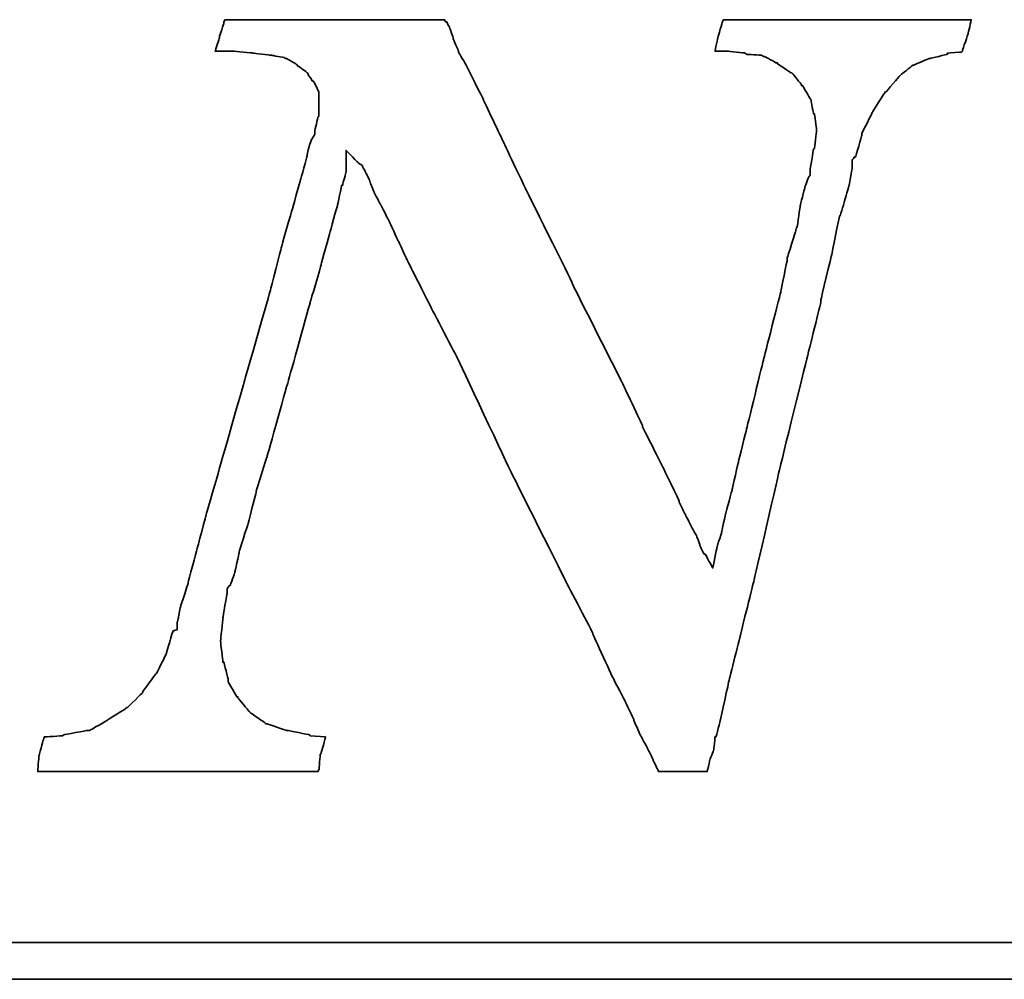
# Model space of a CAD drawing. Header units: millimetres. Extents: x 340 to 654, y 334 to 449.
# Tile 41 of 44: x 588.73 to 592.94, y 370.12 to 374.22. Entities that reach past the tile are written whole.
import ezdxf

# ---------------------------------------------------------------- set-up
doc = ezdxf.new("R2010")
doc.units = ezdxf.units.MM
doc.layers.add('DIM', color=4, linetype='Continuous')
doc.layers.add('layer 1', color=7, linetype='Continuous')

# ---------------------------------------------------------------- blocks, each defined once
blk = doc.blocks.new('TBI MOTION logo(完整正式版)')
at = {"layer": 'layer 1', "color": 22, "lineweight": 35}
for points, knots in [([(58.92625, -7.91875), (58.92625, -7.91875), (58.58625, -7.89375), (58.58625, -7.89375), (58.58625, -7.89375), (58.58625, -7.89375), (58.56625, -7.87125), (58.56625, -7.87125), (58.56625, -7.87125), (58.56625, -7.87125), (58.08375, -7.77375), (58.08375, -7.77375), (58.08375, -7.77375), (58.08375, -7.77375), (58.06125, -7.77375), (58.06125, -7.77375), (58.06125, -7.77375), (58.06125, -7.77375), (57.62625, -7.63125), (57.62625, -7.63125), (57.62625, -7.63125), (57.62625, -7.63125), (57.60625, -7.63125), (57.60625, -7.63125), (57.60625, -7.63125), (57.60625, -7.63125), (57.58125, -7.60625), (57.58125, -7.60625), (57.58125, -7.60625), (57.58125, -7.60625), (57.26625, -7.38875), (57.26625, -7.38875), (57.26625, -7.38875), (57.26625, -7.38875), (57.24625, -7.36875), (57.24625, -7.36875), (57.24625, -7.36875), (57.24625, -7.36875), (57.22125, -7.34375), (57.22125, -7.34375), (57.22125, -7.34375), (57.22125, -7.34375), (56.98125, -7.05375), (56.98125, -7.05375), (56.98125, -7.05375), (56.98125, -7.05375), (56.98125, -7.02875), (56.98125, -7.02875), (56.98125, -7.02875), (56.98125, -7.02875), (56.95625, -7.02875), (56.95625, -7.02875), (56.95625, -7.02875), (56.95625, -7.02875), (56.76625, -6.69625), (56.76625, -6.69625), (56.76625, -6.69625), (56.76625, -6.69625), (56.76625, -6.67125), (56.76625, -6.67125), (56.76625, -6.67125), (56.76625, -6.67125), (56.76625, -6.64875), (56.76625, -6.64875), (56.76625, -6.64875), (56.76625, -6.64875), (56.67125, -6.26375), (56.67125, -6.26375), (56.67125, -6.26375), (56.67125, -6.26375), (56.64625, -6.26375), (56.64625, -6.26375), (56.64625, -6.26375), (56.64625, -6.26375), (56.64625, -6.23875), (56.64625, -6.23875), (56.64625, -6.23875), (56.64625, -6.23875), (56.59625, -5.80875), (56.59625, -5.80875), (56.59625, -5.80875), (56.59625, -5.80875), (56.59625, -5.78375), (56.59625, -5.78375), (56.59625, -5.78375), (56.59625, -5.78375), (56.64625, -5.30375), (56.64625, -5.30375), (56.64625, -5.30375), (56.64625, -5.30375), (56.64625, -5.27875), (56.64625, -5.27875), (56.64625, -5.27875), (56.64625, -5.27875), (56.74125, -4.72875), (56.74125, -4.72875), (56.74125, -4.72875), (56.74125, -4.72875), (56.74125, -4.67875), (56.74125, -4.67875), (56.74125, -4.67875), (56.74125, -4.67875), (56.74125, -4.63375), (56.74125, -4.63375), (56.74125, -4.63375), (56.74125, -4.63375), (56.79125, -4.55875), (56.79125, -4.55875), (56.79125, -4.55875), (56.79125, -4.55875), (56.81125, -4.55875), (56.81125, -4.55875), (56.81125, -4.55875), (56.81125, -4.55875), (56.91125, -4.27375), (56.91125, -4.27375), (56.91125, -4.27375), (56.91125, -4.27375), (57.00625, -3.83874), (57.00625, -3.83874), (57.00625, -3.83874), (57.00625, -3.83874), (57.00625, -3.81374), (57.00625, -3.81374), (57.00625, -3.81374), (57.00625, -3.81374), (57.19875, -3.21374), (57.19875, -3.21374), (57.19875, -3.21374), (57.19875, -3.21374), (57.38625, -2.49625), (57.38625, -2.49625), (57.38625, -2.49625), (57.38625, -2.49625), (57.38625, -2.47374), (57.38625, -2.47374), (57.38625, -2.47374), (57.38625, -2.47374), (57.62625, -1.70375), (57.62625, -1.70375), (57.62625, -1.70375), (57.62625, -1.70375), (58.10625, 0.00125), (58.10625, 0.00125), (58.10625, 0.00125), (58.10625, 0.00125), (58.58625, 1.72625), (58.58625, 1.72625), (58.58625, 1.72625), (58.58625, 1.72625), (58.82625, 2.54125), (58.82625, 2.54125), (58.82625, 2.54125), (58.82625, 2.54125), (58.82625, 2.56374), (58.82625, 2.56374), (58.82625, 2.56374), (58.82625, 2.56374), (59.02125, 3.26125), (59.02125, 3.26125), (59.02125, 3.26125), (59.02125, 3.26125), (59.18625, 3.86125), (59.18625, 3.86125), (59.18625, 3.86125), (59.18625, 3.86125), (59.28625, 4.31875), (59.28625, 4.31875), (59.28625, 4.31875), (59.28625, 4.31875), (59.30625, 4.31875), (59.30625, 4.31875), (59.30625, 4.31875), (59.30625, 4.31875), (59.30625, 4.34125), (59.30625, 4.34125), (59.30625, 4.34125), (59.30625, 4.34125), (59.38125, 4.60625), (59.38125, 4.60625), (59.38125, 4.60625), (59.38125, 4.60625), (59.38125, 4.65125), (59.38125, 4.65125), (59.38125, 4.65125), (59.38125, 4.65125), (59.38125, 5.08625), (59.38125, 5.08625), (59.38125, 5.08625), (59.38125, 5.08625), (59.66625, 4.79624), (59.66625, 4.79624), (59.66625, 4.79624), (59.66625, 4.79624), (59.74125, 4.75124), (59.74125, 4.75124), (59.74125, 4.75124), (59.74125, 4.75124), (59.74125, 4.72624), (59.74125, 4.72624), (59.74125, 4.72624), (59.74125, 4.72624), (59.76125, 4.70124), (59.76125, 4.70124), (59.76125, 4.70124), (59.76125, 4.70124), (59.81125, 4.60625), (59.81125, 4.60625), (59.81125, 4.60625), (59.81125, 4.60625), (59.90625, 4.41125), (59.90625, 4.41125), (59.90625, 4.41125), (59.90625, 4.41125), (59.90625, 4.39125), (59.90625, 4.39125), (59.90625, 4.39125), (59.90625, 4.39125), (60.00375, 4.15124), (60.00375, 4.15124), (60.00375, 4.15124), (60.00375, 4.15124), (60.14625, 3.88374), (60.14625, 3.88374), (60.14625, 3.88374), (60.14625, 3.88374), (60.34125, 3.50124), (60.34125, 3.50124), (60.34125, 3.50124), (60.34125, 3.50124), (60.53125, 3.09125), (60.53125, 3.09125), (60.53125, 3.09125), (60.53125, 3.09125), (60.74625, 2.63625), (60.74625, 2.63625), (60.74625, 2.63625), (60.74625, 2.63625), (61.25125, 1.63124), (61.25125, 1.63124), (61.25125, 1.63124), (61.25125, 1.63124), (61.85125, 0.47625), (61.85125, 0.47625), (61.85125, 0.47625), (61.85125, 0.47625), (63.02625, -2.01874), (63.02625, -2.01874), (63.02625, -2.01874), (63.02625, -2.01874), (64.27625, -4.51374), (64.27625, -4.51374), (64.27625, -4.51374), (64.27625, -4.51374), (64.85125, -5.61375), (64.85125, -5.61375), (64.85125, -5.61375), (64.85125, -5.61375), (64.85125, -5.64125), (64.85125, -5.64125), (64.85125, -5.64125), (64.85125, -5.64125), (65.32875, -6.67125), (65.32875, -6.67125), (65.32875, -6.67125), (65.32875, -6.67125), (65.57125, -7.12875), (65.57125, -7.12875), (65.57125, -7.12875), (65.57125, -7.12875), (65.76125, -7.53625), (65.76125, -7.53625), (65.76125, -7.53625), (65.76125, -7.53625), (65.76125, -7.55625), (65.76125, -7.55625), (65.76125, -7.55625), (65.76125, -7.55625), (65.90375, -7.87125), (65.90375, -7.87125), (65.90375, -7.87125), (65.90375, -7.87125), (66.07125, -8.18125), (66.07125, -8.18125), (66.07125, -8.18125), (66.07125, -8.18125), (66.19125, -8.42375), (66.19125, -8.42375), (66.19125, -8.42375), (66.19125, -8.42375), (66.19125, -8.44375), (66.19125, -8.44375), (66.19125, -8.44375), (66.19125, -8.44375), (66.29125, -8.63875), (66.29125, -8.63875), (66.29125, -8.63875), (66.29125, -8.63875), (66.31125, -8.68625), (66.31125, -8.68625), (66.31125, -8.68625), (66.31125, -8.68625), (66.38375, -8.68625), (66.38375, -8.68625), (66.38375, -8.68625), (66.38375, -8.68625), (66.84125, -8.68625), (66.84125, -8.68625), (66.84125, -8.68625), (66.84125, -8.68625), (67.29625, -8.68625), (67.29625, -8.68625), (67.29625, -8.68625), (67.29625, -8.68625), (67.36625, -8.68625), (67.36625, -8.68625), (67.36625, -8.68625), (67.36625, -8.68625), (67.39125, -8.68625), (67.39125, -8.68625), (67.39125, -8.68625), (67.39125, -8.68625), (67.44125, -8.46875), (67.44125, -8.46875), (67.44125, -8.46875), (67.44125, -8.46875), (67.44125, -8.44375), (67.44125, -8.44375), (67.44125, -8.44375), (67.44125, -8.44375), (67.53625, -8.20375), (67.53625, -8.20375), (67.53625, -8.20375), (67.53625, -8.20375), (67.56125, -7.94375), (67.56125, -7.94375), (67.56125, -7.94375), (67.56125, -7.94375), (67.56125, -7.91875), (67.56125, -7.91875), (67.56125, -7.91875), (67.56125, -7.91875), (67.58625, -7.91875), (67.58625, -7.91875), (67.58625, -7.91875), (67.58625, -7.91875), (67.68125, -7.53625), (67.68125, -7.53625), (67.68125, -7.53625), (67.68125, -7.53625), (67.87375, -6.67125), (67.87375, -6.67125), (67.87375, -6.67125), (67.87375, -6.67125), (68.13625, -5.61375), (68.13625, -5.61375), (68.13625, -5.61375), (68.13625, -5.61375), (68.42375, -4.46374), (68.42375, -4.46374), (68.42375, -4.46374), (68.42375, -4.46374), (68.99875, -1.96874), (68.99875, -1.96874), (68.99875, -1.96874), (68.99875, -1.96874), (69.62625, 0.57625), (69.62625, 0.57625), (69.62625, 0.57625), (69.62625, 0.57625), (69.91125, 1.72625), (69.91125, 1.72625), (69.91125, 1.72625), (69.91125, 1.72625), (69.91125, 1.77625), (69.91125, 1.77625), (69.91125, 1.77625), (69.91125, 1.77625), (70.15125, 2.78124), (70.15125, 2.78124), (70.15125, 2.78124), (70.15125, 2.78124), (70.32125, 3.62125), (70.32125, 3.62125), (70.32125, 3.62125), (70.32125, 3.62125), (70.34125, 3.64625), (70.34125, 3.64625), (70.34125, 3.64625), (70.34125, 3.64625), (70.44125, 3.98125), (70.44125, 3.98125), (70.44125, 3.98125), (70.44125, 3.98125), (70.53625, 4.31875), (70.53625, 4.31875), (70.53625, 4.31875), (70.53625, 4.31875), (70.58125, 4.55875), (70.58125, 4.55875), (70.58125, 4.55875), (70.58125, 4.55875), (70.60625, 4.72624), (70.60625, 4.72624), (70.60625, 4.72624), (70.60625, 4.72624), (70.60625, 4.79624), (70.60625, 4.79624), (70.60625, 4.79624), (70.60625, 4.79624), (70.60625, 4.87125), (70.60625, 4.87125), (70.60625, 4.87125), (70.60625, 4.87125), (70.65625, 4.94125), (70.65625, 4.94125), (70.65625, 4.94125), (70.65625, 4.94125), (70.68125, 4.94125), (70.68125, 4.94125), (70.68125, 4.94125), (70.68125, 4.94125), (70.82125, 5.42125), (70.82125, 5.42125), (70.82125, 5.42125), (70.82125, 5.42125), (70.82125, 5.44625), (70.82125, 5.44625), (70.82125, 5.44625), (70.82125, 5.44625), (70.82125, 5.47125), (70.82125, 5.47125), (70.82125, 5.47125), (70.82125, 5.47125), (71.06125, 5.94625), (71.06125, 5.94625), (71.06125, 5.94625), (71.06125, 5.94625), (71.30125, 6.33124), (71.30125, 6.33124), (71.30125, 6.33124), (71.30125, 6.33124), (71.32625, 6.35625), (71.32625, 6.35625), (71.32625, 6.35625), (71.32625, 6.35625), (71.32625, 6.38124), (71.32625, 6.38124), (71.32625, 6.38124), (71.32625, 6.38124), (71.35125, 6.38124), (71.35125, 6.38124), (71.35125, 6.38124), (71.35125, 6.38124), (71.66125, 6.74125), (71.66125, 6.74125), (71.66125, 6.74125), (71.66125, 6.74125), (71.68625, 6.76625), (71.68625, 6.76625), (71.68625, 6.76625), (71.68625, 6.76625), (71.92625, 6.95624), (71.92625, 6.95624), (71.92625, 6.95624), (71.92625, 6.95624), (71.95125, 6.98125), (71.95125, 6.98125), (71.95125, 6.98125), (71.95125, 6.98125), (71.97625, 6.98125), (71.97625, 6.98125), (71.97625, 6.98125), (71.97625, 6.98125), (72.31125, 7.12624), (72.31125, 7.12624), (72.31125, 7.12624), (72.31125, 7.12624), (72.33375, 7.12624), (72.33375, 7.12624), (72.33375, 7.12624), (72.33375, 7.12624), (72.71625, 7.21875), (72.71625, 7.21875), (72.71625, 7.21875), (72.71625, 7.21875), (72.71625, 7.24624), (72.71625, 7.24624), (72.71625, 7.24624), (72.71625, 7.24624), (72.74125, 7.24624), (72.74125, 7.24624), (72.74125, 7.24624), (72.74125, 7.24624), (73.03124, 7.26624), (73.03124, 7.26624), (73.03124, 7.26624), (73.03124, 7.26624), (73.05375, 7.29125), (73.05375, 7.29125), (73.05375, 7.29125), (73.05375, 7.29125), (73.05375, 7.31625), (73.05375, 7.31625), (73.05375, 7.31625), (73.05375, 7.31625), (73.17625, 7.67625), (73.17625, 7.67625), (73.17625, 7.67625), (73.17625, 7.67625), (73.24625, 7.98625), (73.24625, 7.98625), (73.24625, 7.98625), (73.24625, 7.98625), (73.19625, 7.98625), (73.19625, 7.98625), (73.19625, 7.98625), (73.19625, 7.98625), (72.93625, 7.98625), (72.93625, 7.98625), (72.93625, 7.98625), (72.93625, 7.98625), (72.55125, 7.98625), (72.55125, 7.98625), (72.55125, 7.98625), (72.55125, 7.98625), (72.09625, 7.98625), (72.09625, 7.98625), (72.09625, 7.98625), (72.09625, 7.98625), (71.64125, 7.98625), (71.64125, 7.98625), (71.64125, 7.98625), (71.64125, 7.98625), (70.53625, 7.98625), (70.53625, 7.98625), (70.53625, 7.98625), (70.53625, 7.98625), (69.47875, 7.98625), (69.47875, 7.98625), (69.47875, 7.98625), (69.47875, 7.98625), (68.95125, 7.98625), (68.95125, 7.98625), (68.95125, 7.98625), (68.95125, 7.98625), (68.52125, 7.98625), (68.52125, 7.98625), (68.52125, 7.98625), (68.52125, 7.98625), (68.13625, 7.98625), (68.13625, 7.98625), (68.13625, 7.98625), (68.13625, 7.98625), (67.87375, 7.98625), (67.87375, 7.98625), (67.87375, 7.98625), (67.87375, 7.98625), (67.75125, 7.98625), (67.75125, 7.98625), (67.75125, 7.98625), (67.75125, 7.98625), (67.72625, 7.94125), (67.72625, 7.94125), (67.72625, 7.94125), (67.72625, 7.94125), (67.63125, 7.60625), (67.63125, 7.60625), (67.63125, 7.60625), (67.63125, 7.60625), (67.56125, 7.29125), (67.56125, 7.29125), (67.56125, 7.29125), (67.56125, 7.29125), (67.72625, 7.29125), (67.72625, 7.29125), (67.72625, 7.29125), (67.72625, 7.29125), (67.82625, 7.29125), (67.82625, 7.29125), (67.82625, 7.29125), (67.82625, 7.29125), (67.84625, 7.29125), (67.84625, 7.29125), (67.84625, 7.29125), (67.84625, 7.29125), (68.23125, 7.24624), (68.23125, 7.24624), (68.23125, 7.24624), (68.23125, 7.24624), (68.25875, 7.21875), (68.25875, 7.21875), (68.25875, 7.21875), (68.25875, 7.21875), (68.59125, 7.19624), (68.59125, 7.19624), (68.59125, 7.19624), (68.59125, 7.19624), (68.64125, 7.17125), (68.64125, 7.17125), (68.64125, 7.17125), (68.64125, 7.17125), (68.66625, 7.17125), (68.66625, 7.17125), (68.66625, 7.17125), (68.66625, 7.17125), (68.92625, 7.02624), (68.92625, 7.02624), (68.92625, 7.02624), (68.92625, 7.02624), (68.95125, 7.02624), (68.95125, 7.02624), (68.95125, 7.02624), (68.95125, 7.02624), (68.95125, 7.00624), (68.95125, 7.00624), (68.95125, 7.00624), (68.95125, 7.00624), (69.23875, 6.81125), (69.23875, 6.81125), (69.23875, 6.81125), (69.23875, 6.81125), (69.26625, 6.81125), (69.26625, 6.81125), (69.26625, 6.81125), (69.26625, 6.81125), (69.28625, 6.78625), (69.28625, 6.78625), (69.28625, 6.78625), (69.28625, 6.78625), (69.47875, 6.54875), (69.47875, 6.54875), (69.47875, 6.54875), (69.47875, 6.54875), (69.47875, 6.52375), (69.47875, 6.52375), (69.47875, 6.52375), (69.47875, 6.52375), (69.50625, 6.52375), (69.50625, 6.52375), (69.50625, 6.52375), (69.50625, 6.52375), (69.67125, 6.23625), (69.67125, 6.23625), (69.67125, 6.23625), (69.67125, 6.23625), (69.69375, 6.21125), (69.69375, 6.21125), (69.69375, 6.21125), (69.69375, 6.21125), (69.69375, 6.18625), (69.69375, 6.18625), (69.69375, 6.18625), (69.69375, 6.18625), (69.74625, 5.89875), (69.74625, 5.89875), (69.74625, 5.89875), (69.74625, 5.89875), (69.76625, 5.89875), (69.76625, 5.89875), (69.76625, 5.89875), (69.76625, 5.89875), (69.81375, 5.56625), (69.81375, 5.56625), (69.81375, 5.56625), (69.81375, 5.56625), (69.81375, 5.54125), (69.81375, 5.54125), (69.81375, 5.54125), (69.81375, 5.54125), (69.81375, 5.51625), (69.81375, 5.51625), (69.81375, 5.51625), (69.81375, 5.51625), (69.76625, 5.13125), (69.76625, 5.13125), (69.76625, 5.13125), (69.76625, 5.13125), (69.74625, 5.10874), (69.74625, 5.10874), (69.74625, 5.10874), (69.74625, 5.10874), (69.67125, 4.65125), (69.67125, 4.65125), (69.67125, 4.65125), (69.67125, 4.65125), (69.67125, 4.55875), (69.67125, 4.55875), (69.67125, 4.55875), (69.67125, 4.55875), (69.67125, 4.53125), (69.67125, 4.53125), (69.67125, 4.53125), (69.67125, 4.53125), (69.64625, 4.50874), (69.64625, 4.50874), (69.64625, 4.50874), (69.64625, 4.50874), (69.55125, 4.27125), (69.55125, 4.27125), (69.55125, 4.27125), (69.55125, 4.27125), (69.55125, 4.24625), (69.55125, 4.24625), (69.55125, 4.24625), (69.55125, 4.24625), (69.45375, 3.86125), (69.45375, 3.86125), (69.45375, 3.86125), (69.45375, 3.86125), (69.38625, 3.40624), (69.38625, 3.40624), (69.38625, 3.40624), (69.38625, 3.40624), (69.35875, 3.33125), (69.35875, 3.33125), (69.35875, 3.33125), (69.35875, 3.33125), (69.35875, 3.30875), (69.35875, 3.30875), (69.35875, 3.30875), (69.35875, 3.30875), (69.16625, 2.71125), (69.16625, 2.71125), (69.16625, 2.71125), (69.16625, 2.71125), (69.16625, 2.66375), (69.16625, 2.66375), (69.16625, 2.66375), (69.16625, 2.66375), (69.02625, 1.96374), (69.02625, 1.96374), (69.02625, 1.96374), (69.02625, 1.96374), (68.64125, 0.45624), (68.64125, 0.45624), (68.64125, 0.45624), (68.64125, 0.45624), (68.25875, -1.10625), (68.25875, -1.10625), (68.25875, -1.10625), (68.25875, -1.10625), (68.08625, -1.80125), (68.08625, -1.80125), (68.08625, -1.80125), (68.08625, -1.80125), (67.94625, -2.42625), (67.94625, -2.42625), (67.94625, -2.42625), (67.94625, -2.42625), (67.80125, -2.95375), (67.80125, -2.95375), (67.80125, -2.95375), (67.80125, -2.95375), (67.70625, -3.38375), (67.70625, -3.38375), (67.70625, -3.38375), (67.70625, -3.38375), (67.70625, -3.40875), (67.70625, -3.40875), (67.70625, -3.40875), (67.70625, -3.40875), (67.63125, -3.62375), (67.63125, -3.62375), (67.63125, -3.62375), (67.63125, -3.62375), (67.60625, -3.72125), (67.60625, -3.72125), (67.60625, -3.72125), (67.60625, -3.72125), (67.51125, -4.17375), (67.51125, -4.17375), (67.51125, -4.17375), (67.51125, -4.17375), (67.34625, -3.86374), (67.34625, -3.86374), (67.34625, -3.86374), (67.34625, -3.86374), (67.32125, -3.86374), (67.32125, -3.86374), (67.32125, -3.86374), (67.32125, -3.86374), (67.27125, -3.76874), (67.27125, -3.76874), (67.27125, -3.76874), (67.27125, -3.76874), (67.22625, -3.67374), (67.22625, -3.67374), (67.22625, -3.67374), (67.22625, -3.67374), (67.22625, -3.64875), (67.22625, -3.64875), (67.22625, -3.64875), (67.22625, -3.64875), (67.15125, -3.45375), (67.15125, -3.45375), (67.15125, -3.45375), (67.15125, -3.45375), (67.05625, -3.28875), (67.05625, -3.28875), (67.05625, -3.28875), (67.05625, -3.28875), (66.91125, -3.00125), (66.91125, -3.00125), (66.91125, -3.00125), (66.91125, -3.00125), (66.77125, -2.71375), (66.77125, -2.71375), (66.77125, -2.71375), (66.77125, -2.71375), (66.77125, -2.68875), (66.77125, -2.68875), (66.77125, -2.68875), (66.77125, -2.68875), (66.41125, -1.94374), (66.41125, -1.94374), (66.41125, -1.94374), (66.41125, -1.94374), (65.95125, -1.03375), (65.95125, -1.03375), (65.95125, -1.03375), (65.95125, -1.03375), (65.95125, -1.00875), (65.95125, -1.00875), (65.95125, -1.00875), (65.95125, -1.00875), (65.49625, -0.04874), (65.49625, -0.04874), (65.49625, -0.04874), (65.49625, -0.04874), (64.39375, 2.13624), (64.39375, 2.13624), (64.39375, 2.13624), (64.39375, 2.13624), (64.39375, 2.15624), (64.39375, 2.15624), (64.39375, 2.15624), (64.39375, 2.15624), (63.33625, 4.29125), (63.33625, 4.29125), (63.33625, 4.29125), (63.33625, 4.29125), (62.85625, 5.30125), (62.85625, 5.30125), (62.85625, 5.30125), (62.85625, 5.30125), (62.42625, 6.21125), (62.42625, 6.21125), (62.42625, 6.21125), (62.42625, 6.21125), (62.04125, 6.98125), (62.04125, 6.98125), (62.04125, 6.98125), (62.04125, 6.98125), (61.87375, 7.26624), (61.87375, 7.26624), (61.87375, 7.26624), (61.87375, 7.26624), (61.87375, 7.29125), (61.87375, 7.29125), (61.87375, 7.29125), (61.87375, 7.29125), (61.75625, 7.55625), (61.75625, 7.55625), (61.75625, 7.55625), (61.75625, 7.55625), (61.75625, 7.58124), (61.75625, 7.58124), (61.75625, 7.58124), (61.75625, 7.58124), (61.68375, 7.79375), (61.68375, 7.79375), (61.68375, 7.79375), (61.68375, 7.79375), (61.61125, 7.94125), (61.61125, 7.94125), (61.61125, 7.94125), (61.61125, 7.94125), (61.58625, 7.94125), (61.58625, 7.94125), (61.58625, 7.94125), (61.58625, 7.94125), (61.56375, 7.98625), (61.56375, 7.98625), (61.56375, 7.98625), (61.56375, 7.98625), (61.41875, 7.98625), (61.41875, 7.98625), (61.41875, 7.98625), (61.41875, 7.98625), (61.18125, 7.98625), (61.18125, 7.98625), (61.18125, 7.98625), (61.18125, 7.98625), (60.84125, 7.98625), (60.84125, 7.98625), (60.84125, 7.98625), (60.84125, 7.98625), (60.02625, 7.98625), (60.02625, 7.98625), (60.02625, 7.98625), (60.02625, 7.98625), (59.11625, 7.98625), (59.11625, 7.98625), (59.11625, 7.98625), (59.11625, 7.98625), (58.15625, 7.98625), (58.15625, 7.98625), (58.15625, 7.98625), (58.15625, 7.98625), (57.34125, 7.98625), (57.34125, 7.98625), (57.34125, 7.98625), (57.34125, 7.98625), (57.00625, 7.98625), (57.00625, 7.98625), (57.00625, 7.98625), (57.00625, 7.98625), (56.76625, 7.98625), (56.76625, 7.98625), (56.76625, 7.98625), (56.76625, 7.98625), (56.69125, 7.98625), (56.69125, 7.98625), (56.69125, 7.98625), (56.69125, 7.98625), (56.67125, 7.94125), (56.67125, 7.94125), (56.67125, 7.94125), (56.67125, 7.94125), (56.67125, 7.91625), (56.67125, 7.91625), (56.67125, 7.91625), (56.67125, 7.91625), (56.57125, 7.60625), (56.57125, 7.60625), (56.57125, 7.60625), (56.57125, 7.60625), (56.57125, 7.58124), (56.57125, 7.58124), (56.57125, 7.58124), (56.57125, 7.58124), (56.47625, 7.29125), (56.47625, 7.29125), (56.47625, 7.29125), (56.47625, 7.29125), (56.57125, 7.29125), (56.57125, 7.29125), (56.57125, 7.29125), (56.57125, 7.29125), (56.76625, 7.29125), (56.76625, 7.29125), (56.76625, 7.29125), (56.76625, 7.29125), (56.86125, 7.29125), (56.86125, 7.29125), (56.86125, 7.29125), (56.86125, 7.29125), (56.88625, 7.29125), (56.88625, 7.29125), (56.88625, 7.29125), (56.88625, 7.29125), (57.31625, 7.24624), (57.31625, 7.24624), (57.31625, 7.24624), (57.31625, 7.24624), (57.70125, 7.19624), (57.70125, 7.19624), (57.70125, 7.19624), (57.70125, 7.19624), (57.72625, 7.19624), (57.72625, 7.19624), (57.72625, 7.19624), (57.72625, 7.19624), (58.01125, 7.14624), (58.01125, 7.14624), (58.01125, 7.14624), (58.01125, 7.14624), (58.03625, 7.12624), (58.03625, 7.12624), (58.03625, 7.12624), (58.03625, 7.12624), (58.06125, 7.12624), (58.06125, 7.12624), (58.06125, 7.12624), (58.06125, 7.12624), (58.30125, 6.98125), (58.30125, 6.98125), (58.30125, 6.98125), (58.30125, 6.98125), (58.30125, 6.95624), (58.30125, 6.95624), (58.30125, 6.95624), (58.30125, 6.95624), (58.32375, 6.95624), (58.32375, 6.95624), (58.32375, 6.95624), (58.32375, 6.95624), (58.51625, 6.81125), (58.51625, 6.81125), (58.51625, 6.81125), (58.51625, 6.81125), (58.54125, 6.78625), (58.54125, 6.78625), (58.54125, 6.78625), (58.54125, 6.78625), (58.54125, 6.76625), (58.54125, 6.76625), (58.54125, 6.76625), (58.54125, 6.76625), (58.63625, 6.62124), (58.63625, 6.62124), (58.63625, 6.62124), (58.63625, 6.62124), (58.65875, 6.62124), (58.65875, 6.62124), (58.65875, 6.62124), (58.65875, 6.62124), (58.75625, 6.42625), (58.75625, 6.42625), (58.75625, 6.42625), (58.75625, 6.42625), (58.77875, 6.38124), (58.77875, 6.38124), (58.77875, 6.38124), (58.77875, 6.38124), (58.77875, 6.33124), (58.77875, 6.33124), (58.77875, 6.33124), (58.77875, 6.33124), (58.77875, 6.09125), (58.77875, 6.09125), (58.77875, 6.09125), (58.77875, 6.09125), (58.77875, 5.85125), (58.77875, 5.85125), (58.77875, 5.85125), (58.77875, 5.85125), (58.75625, 5.82625), (58.75625, 5.82625), (58.75625, 5.82625), (58.75625, 5.82625), (58.68625, 5.51625), (58.68625, 5.51625), (58.68625, 5.51625), (58.68625, 5.51625), (58.68625, 5.47125), (58.68625, 5.47125), (58.68625, 5.47125), (58.68625, 5.47125), (58.68625, 5.44625), (58.68625, 5.44625), (58.68625, 5.44625), (58.68625, 5.44625), (58.65875, 5.39625), (58.65875, 5.39625), (58.65875, 5.39625), (58.65875, 5.39625), (58.61125, 5.32624), (58.61125, 5.32624), (58.61125, 5.32624), (58.61125, 5.32624), (58.56625, 5.20375), (58.56625, 5.20375), (58.56625, 5.20375), (58.56625, 5.20375), (58.51625, 4.99125), (58.51625, 4.99125), (58.51625, 4.99125), (58.51625, 4.99125), (58.51625, 4.96625), (58.51625, 4.96625), (58.51625, 4.96625), (58.51625, 4.96625), (58.37125, 4.43625), (58.37125, 4.43625), (58.37125, 4.43625), (58.37125, 4.43625), (58.18125, 3.76625), (58.18125, 3.76625), (58.18125, 3.76625), (58.18125, 3.76625), (57.94125, 2.92624), (57.94125, 2.92624), (57.94125, 2.92624), (57.94125, 2.92624), (57.70125, 1.98874), (57.70125, 1.98874), (57.70125, 1.98874), (57.70125, 1.98874), (57.12625, -0.02374), (57.12625, -0.02374), (57.12625, -0.02374), (57.12625, -0.02374), (56.55125, -2.03875), (56.55125, -2.03875), (56.55125, -2.03875), (56.55125, -2.03875), (56.28625, -2.95375), (56.28625, -2.95375), (56.28625, -2.95375), (56.28625, -2.95375), (56.07125, -3.76874), (56.07125, -3.76874), (56.07125, -3.76874), (56.07125, -3.76874), (55.87625, -4.48874), (55.87625, -4.48874), (55.87625, -4.48874), (55.87625, -4.48874), (55.87625, -4.51374), (55.87625, -4.51374), (55.87625, -4.51374), (55.87625, -4.51374), (55.71125, -5.01625), (55.71125, -5.01625), (55.71125, -5.01625), (55.71125, -5.01625), (55.66125, -5.25375), (55.66125, -5.25375), (55.66125, -5.25375), (55.66125, -5.25375), (55.66125, -5.27875), (55.66125, -5.27875), (55.66125, -5.27875), (55.66125, -5.27875), (55.63625, -5.37375), (55.63625, -5.37375), (55.63625, -5.37375), (55.63625, -5.37375), (55.63625, -5.42375), (55.63625, -5.42375), (55.63625, -5.42375), (55.63625, -5.42375), (55.63625, -5.54125), (55.63625, -5.54125), (55.63625, -5.54125), (55.63625, -5.54125), (55.54125, -5.56875), (55.54125, -5.56875), (55.54125, -5.56875), (55.54125, -5.56875), (55.39625, -6.04875), (55.39625, -6.04875), (55.39625, -6.04875), (55.39625, -6.04875), (55.39625, -6.06875), (55.39625, -6.06875), (55.39625, -6.06875), (55.39625, -6.06875), (55.18125, -6.50375), (55.18125, -6.50375), (55.18125, -6.50375), (55.18125, -6.50375), (55.15625, -6.52875), (55.15625, -6.52875), (55.15625, -6.52875), (55.15625, -6.52875), (54.86875, -6.91125), (54.86875, -6.91125), (54.86875, -6.91125), (54.86875, -6.91125), (54.86875, -6.93375), (54.86875, -6.93375), (54.86875, -6.93375), (54.86875, -6.93375), (54.53125, -7.26875), (54.53125, -7.26875), (54.53125, -7.26875), (54.53125, -7.26875), (54.51125, -7.26875), (54.51125, -7.26875), (54.51125, -7.26875), (54.51125, -7.26875), (54.48625, -7.29625), (54.48625, -7.29625), (54.48625, -7.29625), (54.48625, -7.29625), (54.10375, -7.53625), (54.10375, -7.53625), (54.10375, -7.53625), (54.10375, -7.53625), (53.69625, -7.77375), (53.69625, -7.77375), (53.69625, -7.77375), (53.69625, -7.77375), (53.67125, -7.77375), (53.67125, -7.77375), (53.67125, -7.77375), (53.67125, -7.77375), (53.64625, -7.77375), (53.64625, -7.77375), (53.64625, -7.77375), (53.64625, -7.77375), (53.11625, -7.87125), (53.11625, -7.87125), (53.11625, -7.87125), (53.11625, -7.87125), (53.09625, -7.89375), (53.09625, -7.89375), (53.09625, -7.89375), (53.09625, -7.89375), (52.68625, -7.91875), (52.68625, -7.91875), (52.68625, -7.91875), (52.68625, -7.91875), (52.66125, -7.99125), (52.66125, -7.99125), (52.66125, -7.99125), (52.66125, -7.99125), (52.56625, -8.34875), (52.56625, -8.34875), (52.56625, -8.34875), (52.56625, -8.34875), (52.54125, -8.68625), (52.54125, -8.68625), (52.54125, -8.68625), (52.54125, -8.68625), (52.58875, -8.68625), (52.58875, -8.68625), (52.58875, -8.68625), (52.58875, -8.68625), (52.87625, -8.68625), (52.87625, -8.68625), (52.87625, -8.68625), (52.87625, -8.68625), (53.33625, -8.68625), (53.33625, -8.68625), (53.33625, -8.68625), (53.33625, -8.68625), (53.79125, -8.68625), (53.79125, -8.68625), (53.79125, -8.68625), (53.79125, -8.68625), (54.36625, -8.68625), (54.36625, -8.68625), (54.36625, -8.68625), (54.36625, -8.68625), (55.59125, -8.68625), (55.59125, -8.68625), (55.59125, -8.68625), (55.59125, -8.68625), (56.76625, -8.68625), (56.76625, -8.68625), (56.76625, -8.68625), (56.76625, -8.68625), (57.34125, -8.68625), (57.34125, -8.68625), (57.34125, -8.68625), (57.34125, -8.68625), (57.82125, -8.68625), (57.82125, -8.68625), (57.82125, -8.68625), (57.82125, -8.68625), (58.25125, -8.68625), (58.25125, -8.68625), (58.25125, -8.68625), (58.25125, -8.68625), (58.58625, -8.68625), (58.58625, -8.68625), (58.58625, -8.68625), (58.58625, -8.68625), (58.75625, -8.68625), (58.75625, -8.68625), (58.75625, -8.68625), (58.75625, -8.68625), (58.77875, -8.63875), (58.77875, -8.63875), (58.77875, -8.63875), (58.77875, -8.63875), (58.80625, -8.30375), (58.80625, -8.30375), (58.80625, -8.30375), (58.80625, -8.30375), (58.82625, -8.27875), (58.82625, -8.27875), (58.82625, -8.27875), (58.82625, -8.27875), (58.92625, -7.91875), (58.92625, -7.91875)], [0, 0, 0, 0, 0.003125, 0.003125, 0.003125, 0.00312501, 0.00625, 0.00625, 0.00625, 0.00625001, 0.009375, 0.009375, 0.009375, 0.00937501, 0.0125, 0.0125, 0.0125, 0.01250001, 0.015625, 0.015625, 0.015625, 0.01562501, 0.01875, 0.01875, 0.01875, 0.01875001, 0.021875, 0.021875, 0.021875, 0.02187501, 0.025, 0.025, 0.025, 0.02500001, 0.028125, 0.028125, 0.028125, 0.02812501, 0.03125, 0.03125, 0.03125, 0.03125001, 0.034375, 0.034375, 0.034375, 0.03437501, 0.0375, 0.0375, 0.0375, 0.03750001, 0.040625, 0.040625, 0.040625, 0.04062501, 0.04375, 0.04375, 0.04375, 0.04375001, 0.046875, 0.046875, 0.046875, 0.04687501, 0.05, 0.05, 0.05, 0.05000001, 0.053125, 0.053125, 0.053125, 0.05312501, 0.05625, 0.05625, 0.05625, 0.05625001, 0.059375, 0.059375, 0.059375, 0.05937501, 0.0625, 0.0625, 0.0625, 0.06250001, 0.065625, 0.065625, 0.065625, 0.06562501, 0.06875, 0.06875, 0.06875, 0.06875001, 0.071875, 0.071875, 0.071875, 0.07187501, 0.075, 0.075, 0.075, 0.07500001, 0.078125, 0.078125, 0.078125, 0.07812501, 0.08125, 0.08125, 0.08125, 0.08125001, 0.084375, 0.084375, 0.084375, 0.08437501, 0.0875, 0.0875, 0.0875, 0.08750001, 0.090625, 0.090625, 0.090625, 0.09062501, 0.09375, 0.09375, 0.09375, 0.09375001, 0.096875, 0.096875, 0.096875, 0.09687501, 0.1, 0.1, 0.1, 0.10000001, 0.103125, 0.103125, 0.103125, 0.10312501, 0.10625, 0.10625, 0.10625, 0.10625001, 0.109375, 0.109375, 0.109375, 0.10937501, 0.1125, 0.1125, 0.1125, 0.11250001, 0.115625, 0.115625, 0.115625, 0.11562501, 0.11875, 0.11875, 0.11875, 0.11875001, 0.121875, 0.121875, 0.121875, 0.12187501, 0.125, 0.125, 0.125, 0.12500001, 0.128125, 0.128125, 0.128125, 0.12812501, 0.13125, 0.13125, 0.13125, 0.13125001, 0.134375, 0.134375, 0.134375, 0.13437501, 0.1375, 0.1375, 0.1375, 0.13750001, 0.140625, 0.140625, 0.140625, 0.14062501, 0.14375, 0.14375, 0.14375, 0.14375001, 0.146875, 0.146875, 0.146875, 0.14687501, 0.15, 0.15, 0.15, 0.15000001, 0.153125, 0.153125, 0.153125, 0.15312501, 0.15625, 0.15625, 0.15625, 0.15625001, 0.159375, 0.159375, 0.159375, 0.15937501, 0.1625, 0.1625, 0.1625, 0.16250001, 0.165625, 0.165625, 0.165625, 0.16562501, 0.16875, 0.16875, 0.16875, 0.16875001, 0.171875, 0.171875, 0.171875, 0.17187501, 0.175, 0.175, 0.175, 0.17500001, 0.178125, 0.178125, 0.178125, 0.17812501, 0.18125, 0.18125, 0.18125, 0.18125001, 0.184375, 0.184375, 0.184375, 0.18437501, 0.1875, 0.1875, 0.1875, 0.18750001, 0.190625, 0.190625, 0.190625, 0.19062501, 0.19375, 0.19375, 0.19375, 0.19375001, 0.196875, 0.196875, 0.196875, 0.19687501, 0.2, 0.2, 0.2, 0.20000001, 0.203125, 0.203125, 0.203125, 0.20312501, 0.20625, 0.20625, 0.20625, 0.20625001, 0.209375, 0.209375, 0.209375, 0.20937501, 0.2125, 0.2125, 0.2125, 0.21250001, 0.215625, 0.215625, 0.215625, 0.21562501, 0.21875, 0.21875, 0.21875, 0.21875001, 0.221875, 0.221875, 0.221875, 0.22187501, 0.225, 0.225, 0.225, 0.22500001, 0.228125, 0.228125, 0.228125, 0.22812501, 0.23125, 0.23125, 0.23125, 0.23125001, 0.234375, 0.234375, 0.234375, 0.23437501, 0.2375, 0.2375, 0.2375, 0.23750001, 0.240625, 0.240625, 0.240625, 0.24062501, 0.24375, 0.24375, 0.24375, 0.24375001, 0.246875, 0.246875, 0.246875, 0.24687501, 0.25, 0.25, 0.25, 0.25000001, 0.253125, 0.253125, 0.253125, 0.25312501, 0.25625, 0.25625, 0.25625, 0.25625001, 0.259375, 0.259375, 0.259375, 0.25937501, 0.2625, 0.2625, 0.2625, 0.26250001, 0.265625, 0.265625, 0.265625, 0.26562501, 0.26875, 0.26875, 0.26875, 0.26875001, 0.271875, 0.271875, 0.271875, 0.27187501, 0.275, 0.275, 0.275, 0.27500001, 0.278125, 0.278125, 0.278125, 0.27812501, 0.28125, 0.28125, 0.28125, 0.28125001, 0.284375, 0.284375, 0.284375, 0.28437501, 0.2875, 0.2875, 0.2875, 0.28750001, 0.290625, 0.290625, 0.290625, 0.29062501, 0.29375, 0.29375, 0.29375, 0.29375001, 0.296875, 0.296875, 0.296875, 0.29687501, 0.3, 0.3, 0.3, 0.30000001, 0.303125, 0.303125, 0.303125, 0.30312501, 0.30625, 0.30625, 0.30625, 0.30625001, 0.309375, 0.309375, 0.309375, 0.30937501, 0.3125, 0.3125, 0.3125, 0.31250001, 0.315625, 0.315625, 0.315625, 0.31562501, 0.31875, 0.31875, 0.31875, 0.31875001, 0.321875, 0.321875, 0.321875, 0.32187501, 0.325, 0.325, 0.325, 0.32500001, 0.328125, 0.328125, 0.328125, 0.32812501, 0.33125, 0.33125, 0.33125, 0.33125001, 0.334375, 0.334375, 0.334375, 0.33437501, 0.3375, 0.3375, 0.3375, 0.33750001, 0.340625, 0.340625, 0.340625, 0.34062501, 0.34375, 0.34375, 0.34375, 0.34375001, 0.346875, 0.346875, 0.346875, 0.34687501, 0.35, 0.35, 0.35, 0.35000001, 0.353125, 0.353125, 0.353125, 0.35312501, 0.35625, 0.35625, 0.35625, 0.35625001, 0.359375, 0.359375, 0.359375, 0.35937501, 0.3625, 0.3625, 0.3625, 0.36250001, 0.365625, 0.365625, 0.365625, 0.36562501, 0.36875, 0.36875, 0.36875, 0.36875001, 0.371875, 0.371875, 0.371875, 0.37187501, 0.375, 0.375, 0.375, 0.37500001, 0.378125, 0.378125, 0.378125, 0.37812501, 0.38125, 0.38125, 0.38125, 0.38125001, 0.384375, 0.384375, 0.384375, 0.38437501, 0.3875, 0.3875, 0.3875, 0.38750001, 0.390625, 0.390625, 0.390625, 0.39062501, 0.39375, 0.39375, 0.39375, 0.39375001, 0.396875, 0.396875, 0.396875, 0.39687501, 0.4, 0.4, 0.4, 0.40000001, 0.403125, 0.403125, 0.403125, 0.40312501, 0.40625, 0.40625, 0.40625, 0.40625001, 0.409375, 0.409375, 0.409375, 0.40937501, 0.4125, 0.4125, 0.4125, 0.41250001, 0.415625, 0.415625, 0.415625, 0.41562501, 0.41875, 0.41875, 0.41875, 0.41875001, 0.421875, 0.421875, 0.421875, 0.42187501, 0.425, 0.425, 0.425, 0.42500001, 0.428125, 0.428125, 0.428125, 0.42812501, 0.43125, 0.43125, 0.43125, 0.43125001, 0.434375, 0.434375, 0.434375, 0.43437501, 0.4375, 0.4375, 0.4375, 0.43750001, 0.440625, 0.440625, 0.440625, 0.44062501, 0.44375, 0.44375, 0.44375, 0.44375001, 0.446875, 0.446875, 0.446875, 0.44687501, 0.45, 0.45, 0.45, 0.45000001, 0.453125, 0.453125, 0.453125, 0.45312501, 0.45625, 0.45625, 0.45625, 0.45625001, 0.459375, 0.459375, 0.459375, 0.45937501, 0.4625, 0.4625, 0.4625, 0.46250001, 0.465625, 0.465625, 0.465625, 0.46562501, 0.46875, 0.46875, 0.46875, 0.46875001, 0.471875, 0.471875, 0.471875, 0.47187501, 0.475, 0.475, 0.475, 0.47500001, 0.478125, 0.478125, 0.478125, 0.47812501, 0.48125, 0.48125, 0.48125, 0.48125001, 0.484375, 0.484375, 0.484375, 0.48437501, 0.4875, 0.4875, 0.4875, 0.48750001, 0.490625, 0.490625, 0.490625, 0.49062501, 0.49375, 0.49375, 0.49375, 0.49375001, 0.496875, 0.496875, 0.496875, 0.49687501, 0.5, 0.5, 0.5, 0.50000001, 0.503125, 0.503125, 0.503125, 0.50312501, 0.50625, 0.50625, 0.50625, 0.50625001, 0.509375, 0.509375, 0.509375, 0.50937501, 0.5125, 0.5125, 0.5125, 0.51250001, 0.515625, 0.515625, 0.515625, 0.51562501, 0.51875, 0.51875, 0.51875, 0.51875001, 0.521875, 0.521875, 0.521875, 0.52187501, 0.525, 0.525, 0.525, 0.52500001, 0.528125, 0.528125, 0.528125, 0.52812501, 0.53125, 0.53125, 0.53125, 0.53125001, 0.534375, 0.534375, 0.534375, 0.53437501, 0.5375, 0.5375, 0.5375, 0.53750001, 0.540625, 0.540625, 0.540625, 0.54062501, 0.54375, 0.54375, 0.54375, 0.54375001, 0.546875, 0.546875, 0.546875, 0.54687501, 0.55, 0.55, 0.55, 0.55000001, 0.553125, 0.553125, 0.553125, 0.55312501, 0.55625, 0.55625, 0.55625, 0.55625001, 0.559375, 0.559375, 0.559375, 0.55937501, 0.5625, 0.5625, 0.5625, 0.56250001, 0.565625, 0.565625, 0.565625, 0.56562501, 0.56875, 0.56875, 0.56875, 0.56875001, 0.571875, 0.571875, 0.571875, 0.57187501, 0.575, 0.575, 0.575, 0.57500001, 0.578125, 0.578125, 0.578125, 0.57812501, 0.58125, 0.58125, 0.58125, 0.58125001, 0.584375, 0.584375, 0.584375, 0.58437501, 0.5875, 0.5875, 0.5875, 0.58750001, 0.590625, 0.590625, 0.590625, 0.59062501, 0.59375, 0.59375, 0.59375, 0.59375001, 0.596875, 0.596875, 0.596875, 0.59687501, 0.6, 0.6, 0.6, 0.60000001, 0.603125, 0.603125, 0.603125, 0.60312501, 0.60625, 0.60625, 0.60625, 0.60625001, 0.609375, 0.609375, 0.609375, 0.60937501, 0.6125, 0.6125, 0.6125, 0.61250001, 0.615625, 0.615625, 0.615625, 0.61562501, 0.61875, 0.61875, 0.61875, 0.61875001, 0.621875, 0.621875, 0.621875, 0.62187501, 0.625, 0.625, 0.625, 0.62500001, 0.628125, 0.628125, 0.628125, 0.62812501, 0.63125, 0.63125, 0.63125, 0.63125001, 0.634375, 0.634375, 0.634375, 0.63437501, 0.6375, 0.6375, 0.6375, 0.63750001, 0.640625, 0.640625, 0.640625, 0.64062501, 0.64375, 0.64375, 0.64375, 0.64375001, 0.646875, 0.646875, 0.646875, 0.64687501, 0.65, 0.65, 0.65, 0.65000001, 0.653125, 0.653125, 0.653125, 0.65312501, 0.65625, 0.65625, 0.65625, 0.65625001, 0.659375, 0.659375, 0.659375, 0.65937501, 0.6625, 0.6625, 0.6625, 0.66250001, 0.665625, 0.665625, 0.665625, 0.66562501, 0.66875, 0.66875, 0.66875, 0.66875001, 0.671875, 0.671875, 0.671875, 0.67187501, 0.675, 0.675, 0.675, 0.67500001, 0.678125, 0.678125, 0.678125, 0.67812501, 0.68125, 0.68125, 0.68125, 0.68125001, 0.684375, 0.684375, 0.684375, 0.68437501, 0.6875, 0.6875, 0.6875, 0.68750001, 0.690625, 0.690625, 0.690625, 0.69062501, 0.69375, 0.69375, 0.69375, 0.69375001, 0.696875, 0.696875, 0.696875, 0.69687501, 0.7, 0.7, 0.7, 0.70000001, 0.703125, 0.703125, 0.703125, 0.70312501, 0.70625, 0.70625, 0.70625, 0.70625001, 0.709375, 0.709375, 0.709375, 0.70937501, 0.7125, 0.7125, 0.7125, 0.71250001, 0.715625, 0.715625, 0.715625, 0.71562501, 0.71875, 0.71875, 0.71875, 0.71875001, 0.721875, 0.721875, 0.721875, 0.72187501, 0.725, 0.725, 0.725, 0.72500001, 0.728125, 0.728125, 0.728125, 0.72812501, 0.73125, 0.73125, 0.73125, 0.73125001, 0.734375, 0.734375, 0.734375, 0.73437501, 0.7375, 0.7375, 0.7375, 0.73750001, 0.740625, 0.740625, 0.740625, 0.74062501, 0.74375, 0.74375, 0.74375, 0.74375001, 0.746875, 0.746875, 0.746875, 0.74687501, 0.75, 0.75, 0.75, 0.75000001, 0.753125, 0.753125, 0.753125, 0.75312501, 0.75625, 0.75625, 0.75625, 0.75625001, 0.759375, 0.759375, 0.759375, 0.75937501, 0.7625, 0.7625, 0.7625, 0.76250001, 0.765625, 0.765625, 0.765625, 0.76562501, 0.76875, 0.76875, 0.76875, 0.76875001, 0.771875, 0.771875, 0.771875, 0.77187501, 0.775, 0.775, 0.775, 0.77500001, 0.778125, 0.778125, 0.778125, 0.77812501, 0.78125, 0.78125, 0.78125, 0.78125001, 0.784375, 0.784375, 0.784375, 0.78437501, 0.7875, 0.7875, 0.7875, 0.78750001, 0.790625, 0.790625, 0.790625, 0.79062501, 0.79375, 0.79375, 0.79375, 0.79375001, 0.796875, 0.796875, 0.796875, 0.79687501, 0.8, 0.8, 0.8, 0.80000001, 0.803125, 0.803125, 0.803125, 0.80312501, 0.80625, 0.80625, 0.80625, 0.80625001, 0.809375, 0.809375, 0.809375, 0.80937501, 0.8125, 0.8125, 0.8125, 0.81250001, 0.815625, 0.815625, 0.815625, 0.81562501, 0.81875, 0.81875, 0.81875, 0.81875001, 0.821875, 0.821875, 0.821875, 0.82187501, 0.825, 0.825, 0.825, 0.82500001, 0.828125, 0.828125, 0.828125, 0.82812501, 0.83125, 0.83125, 0.83125, 0.83125001, 0.834375, 0.834375, 0.834375, 0.83437501, 0.8375, 0.8375, 0.8375, 0.83750001, 0.840625, 0.840625, 0.840625, 0.84062501, 0.84375, 0.84375, 0.84375, 0.84375001, 0.846875, 0.846875, 0.846875, 0.84687501, 0.85, 0.85, 0.85, 0.85000001, 0.853125, 0.853125, 0.853125, 0.85312501, 0.85625, 0.85625, 0.85625, 0.85625001, 0.859375, 0.859375, 0.859375, 0.85937501, 0.8625, 0.8625, 0.8625, 0.86250001, 0.865625, 0.865625, 0.865625, 0.86562501, 0.86875, 0.86875, 0.86875, 0.86875001, 0.871875, 0.871875, 0.871875, 0.87187501, 0.875, 0.875, 0.875, 0.87500001, 0.878125, 0.878125, 0.878125, 0.87812501, 0.88125, 0.88125, 0.88125, 0.88125001, 0.884375, 0.884375, 0.884375, 0.88437501, 0.8875, 0.8875, 0.8875, 0.88750001, 0.890625, 0.890625, 0.890625, 0.89062501, 0.89375, 0.89375, 0.89375, 0.89375001, 0.896875, 0.896875, 0.896875, 0.89687501, 0.9, 0.9, 0.9, 0.90000001, 0.903125, 0.903125, 0.903125, 0.90312501, 0.90625, 0.90625, 0.90625, 0.90625001, 0.909375, 0.909375, 0.909375, 0.90937501, 0.9125, 0.9125, 0.9125, 0.91250001, 0.915625, 0.915625, 0.915625, 0.91562501, 0.91875, 0.91875, 0.91875, 0.91875001, 0.921875, 0.921875, 0.921875, 0.92187501, 0.925, 0.925, 0.925, 0.92500001, 0.928125, 0.928125, 0.928125, 0.92812501, 0.93125, 0.93125, 0.93125, 0.93125001, 0.934375, 0.934375, 0.934375, 0.93437501, 0.9375, 0.9375, 0.9375, 0.93750001, 0.940625, 0.940625, 0.940625, 0.94062501, 0.94375, 0.94375, 0.94375, 0.94375001, 0.946875, 0.946875, 0.946875, 0.94687501, 0.95, 0.95, 0.95, 0.95000001, 0.953125, 0.953125, 0.953125, 0.95312501, 0.95625, 0.95625, 0.95625, 0.95625001, 0.959375, 0.959375, 0.959375, 0.95937501, 0.9625, 0.9625, 0.9625, 0.96250001, 0.965625, 0.965625, 0.965625, 0.96562501, 0.96875, 0.96875, 0.96875, 0.96875001, 0.971875, 0.971875, 0.971875, 0.97187501, 0.975, 0.975, 0.975, 0.97500001, 0.978125, 0.978125, 0.978125, 0.97812501, 0.98125, 0.98125, 0.98125, 0.98125001, 0.984375, 0.984375, 0.984375, 0.98437501, 0.9875, 0.9875, 0.9875, 0.98750001, 0.990625, 0.990625, 0.990625, 0.99062501, 0.99375, 0.99375, 0.99375, 0.99375001, 0.996875, 0.996875, 0.996875, 0.99687501, 1, 1, 1, 1]), ([(75.90875, -9.47875), (75.90875, -9.47875), (75.90875, -12.28625), (75.90875, -12.28625), (75.90875, -12.28625), (75.90875, -12.28625), (75.90875, -12.47875), (75.90875, -12.47875), (75.90875, -12.47875), (75.90875, -12.47875), (75.71625, -12.47875), (75.71625, -12.47875), (75.71625, -12.47875), (75.71625, -12.47875), (-88.32875, -12.47875), (-88.32875, -12.47875), (-88.32875, -12.47875), (-88.32875, -12.47875), (-88.32875, -13.29375), (-88.32875, -13.29375), (-88.32875, -13.29375), (-88.32875, -13.29375), (82.89125, -13.29375), (82.89125, -13.29375), (82.89125, -13.29375), (82.89125, -13.29375), (75.90875, -9.47875), (75.90875, -9.47875)], [0, 0, 0, 0, 0.14285714, 0.14285714, 0.14285714, 0.14285715, 0.28571429, 0.28571429, 0.28571429, 0.2857143, 0.42857143, 0.42857143, 0.42857143, 0.42857144, 0.57142857, 0.57142857, 0.57142857, 0.57142858, 0.71428571, 0.71428571, 0.71428571, 0.71428572, 0.85714286, 0.85714286, 0.85714286, 0.85714287, 1, 1, 1, 1])]:
    blk.add_open_spline(points, degree=3, knots=knots, dxfattribs=at)
blk.add_open_spline([(54.86875, -6.91125), (54.86875, -6.91125), (54.86875, -6.93375), (54.86875, -6.93375)], degree=3, dxfattribs=at)

msp = doc.modelspace()

# ---------------------------------------------------------------- block references
at = {"layer": 'DIM', "color": 7, "xscale": 0.1927795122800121, "yscale": 0.1927795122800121, "zscale": 0.1927795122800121}
msp.add_blockref('TBI MOTION logo(完整正式版)', (578.6779, 372.6828), dxfattribs=at)

doc.saveas('drawing.dxf')
